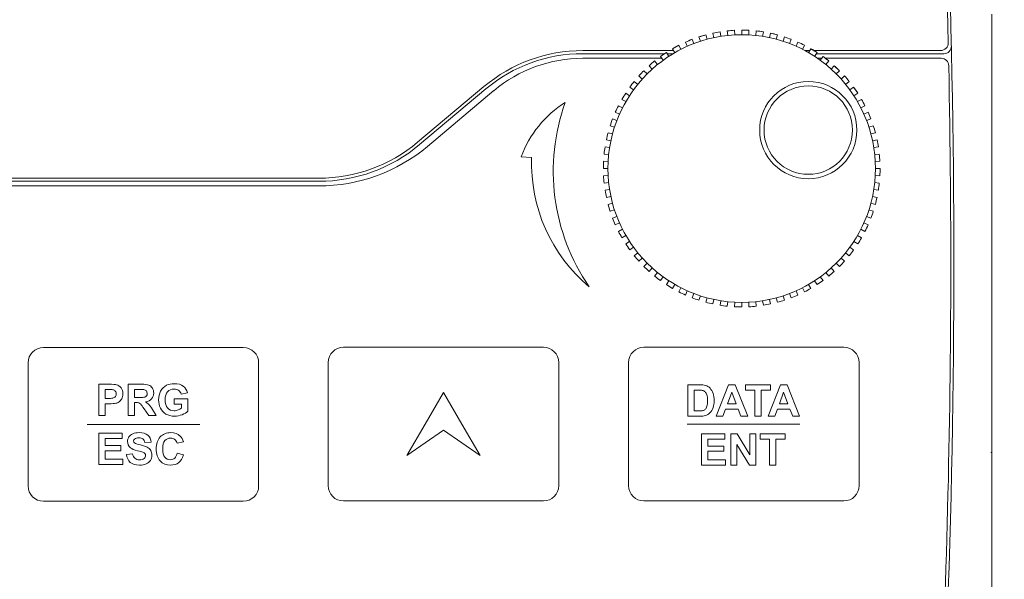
# Model space of a CAD drawing. Header units: millimetres. Extents: x -473 to 23648, y -382 to 1866.
# Tile 8 of 256: x 86 to 150, y 148 to 185. Entities that reach past the tile are written whole.
import ezdxf

# ---------------------------------------------------------------- set-up
doc = ezdxf.new("R2010")
doc.units = ezdxf.units.MM
doc.header["$LTSCALE"] = 80
doc.header["$PDMODE"] = 3
doc.header["$PDSIZE"] = 0.3
doc.layers.get('0').update_dxf_attribs({"linetype": 'CONTINUOUS'})
doc.styles.get("Standard").update_dxf_attribs({"font": 'technic_.ttf', "width": 0.7})
doc.dimstyles.get("Standard").update_dxf_attribs({"dimtxt": 3, "dimasz": 3, "dimexe": 0.18, "dimexo": 0.0625, "dimgap": 0.09, "dimtad": 1, "dimdsep": 46, "dimtxsty": 'Standard', "dimcen": 0.09, "dimadec": 0, "dimazin": 0, "dimtol": 1, "dimtp": 0.01, "dimtm": 0.01, "dimtfac": 1, "dimtofl": 0, "dimtmove": 0, "dimatfit": 3, "dimfxl": 1, "dimtolj": 1, "dimarcsym": 0})

# ---------------------------------------------------------------- blocks, each defined once
blk = doc.blocks.new('*D1')
at = {"color": 0, "lineweight": 0, "transparency": 16777216}
for p, q in [((114.086, 238.97), (209.04, 238.97)), ((207.24, 230.97), (207.24, 159.169)), ((207.24, 53.815), (207.24, 125.616)), ((172.385, 45.815), (209.04, 45.815))]:
    blk.add_line(p, q, dxfattribs=at)
for p in [(112.286, 238.97), (170.585, 45.815), (207.24, 45.815)]:
    blk.add_point(p, dxfattribs=at)
for points in [[(205.906, 230.97), (208.573, 230.97), (207.24, 238.97)], [(205.906, 53.815), (208.573, 53.815), (207.24, 45.815)]]:
    blk.add_solid(points, dxfattribs=at)
at = {"color": 0, "lineweight": 0, "transparency": 16777216, "insert": (207.24, 142.392), "char_height": 15, "attachment_point": 5, "rotation": 90}
blk.add_mtext('\\A1;193.2', dxfattribs=at)

msp = doc.modelspace()

# ---------------------------------------------------------------- linework, layer by layer
at = {"linetype": 'Continuous', "lineweight": 0}
for p, q in [((149.349, 116.473), (149.349, 185.173)), ((130.296, 183.699), (130.748, 183.833)), ((130.748, 183.833), (130.825, 183.543)), ((131.206, 183.943), (131.669, 184.029)), ((131.268, 183.65), (131.206, 183.943)), ((131.669, 184.029), (131.716, 183.733)), ((132.136, 184.091), (132.606, 184.128)), ((132.168, 183.792), (132.136, 184.091)), ((132.606, 184.128), (132.622, 183.828)), ((133.077, 183.84), (133.077, 184.14)), ((133.548, 184.128), (133.532, 183.828)), ((133.987, 183.792), (134.018, 184.091)), ((134.018, 184.091), (134.485, 184.029)), ((134.485, 184.029), (134.438, 183.733)), ((134.886, 183.65), (134.948, 183.943)), ((134.948, 183.943), (135.407, 183.833)), ((135.407, 183.833), (135.329, 183.543)), ((129.539, 183.088), (129.417, 183.362)), ((129.852, 183.542), (129.959, 183.262)), ((130.389, 183.414), (130.296, 183.699)), ((135.766, 183.414), (135.858, 183.699)), ((135.858, 183.699), (136.302, 183.542)), ((136.302, 183.542), (136.195, 183.262)), ((136.616, 183.088), (136.738, 183.362)), ((128.649, 182.81), (122.738, 182.81)), ((128.062, 182.61), (122.738, 182.61)), ((128.175, 182.688), (128.339, 182.436)), ((128.618, 182.61), (128.226, 182.61)), ((128.577, 182.934), (128.991, 183.159)), ((128.727, 182.674), (128.577, 182.934)), ((128.991, 183.159), (129.127, 182.892)), ((137.163, 183.159), (137.027, 182.892)), ((137.506, 182.81), (137.182, 182.81)), ((137.427, 182.674), (137.577, 182.934)), ((137.577, 182.934), (137.979, 182.688)), ((146.012, 182.81), (137.779, 182.81)), ((137.979, 182.688), (137.816, 182.436)), ((146.217, 182.61), (137.928, 182.61)), ((127.868, 182.31), (122.738, 182.31)), ((127.413, 182.134), (127.602, 181.901)), ((127.963, 182.178), (127.787, 182.421)), ((138.287, 182.31), (138.004, 182.31)), ((138.191, 182.178), (138.367, 182.421)), ((138.367, 182.421), (138.741, 182.134)), ((146.045, 182.31), (138.512, 182.31)), ((138.741, 182.134), (138.552, 181.901)), ((126.713, 181.504), (126.925, 181.292)), ((127.256, 181.605), (127.055, 181.828)), ((138.899, 181.605), (139.099, 181.828)), ((139.099, 181.828), (139.441, 181.504)), ((139.441, 181.504), (139.229, 181.292)), ((126.083, 180.804), (126.316, 180.615)), ((126.612, 180.961), (126.389, 181.162)), ((139.543, 180.961), (139.765, 181.162)), ((140.071, 180.804), (139.838, 180.615)), ((116.31, 180.471), (111.995, 176.85)), ((116.438, 180.318), (112.123, 176.697)), ((116.953, 180.205), (112.637, 176.584)), ((125.529, 180.042), (125.781, 179.878)), ((126.039, 180.254), (125.796, 180.43)), ((140.116, 180.254), (140.358, 180.43)), ((140.358, 180.43), (140.625, 180.042)), ((140.625, 180.042), (140.374, 179.878)), ((125.543, 179.49), (125.283, 179.64)), ((140.612, 179.49), (140.871, 179.64)), ((125.129, 178.678), (124.855, 178.801)), ((125.058, 179.226), (125.325, 179.09)), ((141.096, 179.226), (140.829, 179.09)), ((141.025, 178.678), (141.299, 178.801)), ((124.675, 178.365), (124.955, 178.258)), ((141.479, 178.365), (141.199, 178.258)), ((124.384, 177.469), (124.674, 177.392)), ((124.803, 177.828), (124.518, 177.921)), ((141.351, 177.828), (141.637, 177.921)), ((141.77, 177.469), (141.481, 177.392)), ((124.567, 176.949), (124.274, 177.011)), ((141.587, 176.949), (141.88, 177.011)), ((124.188, 176.548), (124.484, 176.501)), ((141.966, 176.548), (141.67, 176.501)), ((124.089, 175.611), (124.389, 175.595)), ((124.425, 176.049), (124.126, 176.081)), ((141.729, 176.049), (142.028, 176.081)), ((142.065, 175.611), (141.765, 175.595)), ((124.377, 175.14), (124.077, 175.14)), ((141.777, 175.14), (142.077, 175.14)), ((105.567, 174.31), (81.005, 174.31)), ((105.567, 174.51), (81.206, 174.51)), ((124.089, 174.669), (124.389, 174.685)), ((124.425, 174.23), (124.126, 174.199)), ((141.729, 174.23), (142.028, 174.199)), ((142.065, 174.669), (141.765, 174.685)), ((105.567, 174.01), (81.194, 174.01)), ((124.188, 173.732), (124.484, 173.779)), ((141.966, 173.732), (141.67, 173.779)), ((124.567, 173.331), (124.274, 173.269)), ((141.587, 173.331), (141.88, 173.269)), ((124.384, 172.811), (124.674, 172.888)), ((124.803, 172.451), (124.518, 172.359)), ((141.351, 172.451), (141.637, 172.359)), ((141.77, 172.811), (141.481, 172.888)), ((124.675, 171.915), (124.955, 172.022)), ((124.855, 171.479), (124.675, 171.915)), ((141.479, 171.915), (141.199, 172.022)), ((125.129, 171.601), (124.855, 171.479)), ((125.058, 171.054), (125.325, 171.19)), ((141.096, 171.054), (140.829, 171.19)), ((141.025, 171.601), (141.299, 171.479)), ((125.543, 170.79), (125.283, 170.64)), ((125.529, 170.238), (125.781, 170.402)), ((140.625, 170.238), (140.374, 170.402)), ((140.612, 170.79), (140.871, 170.64)), ((126.039, 170.026), (125.796, 169.85)), ((140.116, 170.026), (140.358, 169.85)), ((126.083, 169.476), (126.316, 169.665)), ((126.612, 169.318), (126.389, 169.118)), ((139.543, 169.318), (139.765, 169.118)), ((140.071, 169.476), (139.838, 169.665)), ((126.713, 168.776), (126.925, 168.988)), ((127.256, 168.675), (127.055, 168.452)), ((138.899, 168.675), (139.099, 168.452)), ((139.441, 168.776), (139.229, 168.988)), ((127.413, 168.146), (127.602, 168.379)), ((127.963, 168.101), (127.787, 167.859)), ((128.175, 167.592), (128.339, 167.843)), ((137.979, 167.592), (137.816, 167.843)), ((138.191, 168.101), (138.367, 167.859)), ((138.741, 168.146), (138.552, 168.379)), ((128.727, 167.605), (128.577, 167.346)), ((128.991, 167.121), (129.127, 167.388)), ((129.539, 167.192), (129.417, 166.918)), ((136.616, 167.192), (136.738, 166.918)), ((137.163, 167.121), (137.027, 167.388)), ((137.427, 167.605), (137.577, 167.346)), ((129.852, 166.738), (129.959, 167.018)), ((130.389, 166.866), (130.296, 166.58)), ((130.748, 166.447), (130.825, 166.736)), ((131.268, 166.63), (131.206, 166.337)), ((131.669, 166.251), (131.716, 166.547)), ((134.485, 166.251), (134.438, 166.547)), ((134.886, 166.63), (134.948, 166.337)), ((135.407, 166.447), (135.329, 166.736)), ((135.766, 166.866), (135.858, 166.58)), ((136.302, 166.738), (136.195, 167.018)), ((132.168, 166.488), (132.136, 166.189)), ((132.606, 166.152), (132.622, 166.452)), ((133.077, 166.44), (133.077, 166.14)), ((133.548, 166.152), (133.532, 166.452)), ((133.987, 166.488), (134.018, 166.189)), ((149.328, 156.673), (149.293, 156.673))]:
    msp.add_line(p, q, dxfattribs=at)
for centre, radius in [((133.077, 175.14), 8.7), ((137.407, 177.64), 3.162), ((137.407, 177.64), 2.875)]:
    msp.add_circle(centre, radius, dxfattribs=at)
for centre, radius, start, end in [((-475.923, 168.975), 622.6, 1.320421, 4.472176), ((-475.923, 168.975), 622.8, 355.525768, 4.48928), ((133.077, 175.14), 9, 105, 108), ((133.077, 175.14), 9, 99, 102), ((133.077, 175.14), 9, 93, 96), ((133.077, 175.14), 9, 87, 90), ((133.077, 175.14), 9, 87, 90), ((133.077, 175.14), 9, 81, 84), ((133.077, 175.14), 9, 75, 78), ((133.077, 175.14), 9, 111, 114), ((133.077, 175.14), 9, 111, 112.41178), ((133.077, 175.14), 9, 69, 72), ((133.077, 175.14), 9, 63, 66), ((133.077, 175.14), 9, 63, 66), ((146.012, 183.31), 0.5, 270, 1.32042), ((122.738, 172.81), 10, 90, 130), ((122.738, 172.81), 9.8, 90, 130), ((133.077, 175.14), 9, 123, 126), ((133.077, 175.14), 9, 117, 120), ((133.077, 175.14), 9, 57, 60), ((146.217, 183.11), 0.5, 270, 1.30158), ((122.738, 173.31), 9, 90, 130), ((133.077, 175.14), 9, 129, 132), ((133.077, 175.14), 9, 51, 54), ((146.045, 181.81), 0.5, 1.18224, 90), ((133.077, 175.14), 9, 135, 138), ((133.077, 175.14), 9, 45, 48), ((-475.923, 168.975), 622.6, 355.525768, 1.182237), ((133.077, 175.14), 9, 141, 144), ((133.077, 175.14), 9, 39, 42), ((133.077, 175.14), 9, 39, 42), ((133.077, 175.14), 9, 147, 150), ((133.077, 175.14), 9, 33, 36), ((133.077, 175.14), 9, 27, 30), ((133.077, 175.14), 9, 27, 30), ((133.077, 175.14), 9, 153, 156), ((133.077, 175.14), 9, 21, 24), ((133.077, 175.14), 9, 21, 24), ((133.077, 175.14), 9, 159, 162), ((133.077, 175.14), 9, 165, 168), ((133.077, 175.14), 9, 15, 18), ((133.077, 175.14), 9, 15, 18), ((105.567, 184.51), 10, 270, 310), ((133.077, 175.14), 9, 9, 12), ((133.077, 175.14), 9, 9, 12), ((105.567, 184.51), 10.2, 270, 310), ((105.567, 185.01), 11, 270, 310), ((133.077, 175.14), 9, 171, 174), ((133.077, 175.14), 9, 177, 180), ((133.077, 175.14), 9, 3, 6), ((133.077, 175.14), 9, 3, 6), ((133.077, 175.14), 9, 357, 0), ((133.077, 175.14), 9, 357, 0), ((133.077, 175.14), 9, 183, 186), ((133.077, 175.14), 9, 189, 192), ((133.077, 175.14), 9, 351, 354), ((133.077, 175.14), 9, 351, 354), ((133.077, 175.14), 9, 345, 348), ((133.077, 175.14), 9, 345, 348), ((133.077, 175.14), 9, 195, 198), ((133.077, 175.14), 9, 339, 342), ((133.077, 175.14), 9, 339, 342), ((133.077, 175.14), 9, 201, 204), ((133.077, 175.14), 9, 207, 210), ((133.077, 175.14), 9, 333, 336), ((133.077, 175.14), 9, 333, 336), ((133.077, 175.14), 9, 327, 330), ((133.077, 175.14), 9, 328.49999, 330), ((133.077, 175.14), 9, 213, 216), ((133.077, 175.14), 9, 214.5, 216), ((133.077, 175.14), 9, 321, 324), ((133.077, 175.14), 9, 321, 324), ((133.077, 175.14), 9, 219, 222), ((133.077, 175.14), 9, 219, 222), ((133.077, 175.14), 9, 315, 318), ((133.077, 175.14), 9, 315, 318), ((133.077, 175.14), 9, 225, 228), ((133.077, 175.14), 9, 225, 228), ((133.077, 175.14), 9, 231, 234), ((133.077, 175.14), 9, 231, 234), ((133.077, 175.14), 9, 303, 306), ((133.077, 175.14), 9, 303, 306), ((133.077, 175.14), 9, 309, 312), ((133.077, 175.14), 9, 309, 312), ((133.077, 175.14), 9, 237, 240), ((133.077, 175.14), 9, 237, 240), ((133.077, 175.14), 9, 297, 300), ((133.077, 175.14), 9, 297, 300), ((133.077, 175.14), 9, 243, 246), ((133.077, 175.14), 9, 243, 246), ((133.077, 175.14), 9, 249, 252), ((133.077, 175.14), 9, 249, 252), ((133.077, 175.14), 9, 285, 288), ((133.077, 175.14), 9, 285, 288), ((133.077, 175.14), 9, 291, 294), ((133.077, 175.14), 9, 291, 294), ((133.077, 175.14), 9, 255, 258), ((133.077, 175.14), 9, 255, 258), ((133.077, 175.14), 9, 261, 264), ((133.077, 175.14), 9, 261, 264), ((133.077, 175.14), 9, 267, 270), ((133.077, 175.14), 9, 267, 270), ((133.077, 175.14), 9, 273, 276), ((133.077, 175.14), 9, 273, 276), ((133.077, 175.14), 9, 279, 282), ((133.077, 175.14), 9, 279, 282)]:
    msp.add_arc(centre, radius, start, end, dxfattribs=at)
at = {"lineweight": 0}
for points, knots in [([(123.156, 167.458), (120.733, 170.967), (120.154, 175.43), (121.601, 179.44), (121.601, 179.44), (120.278, 178.607), (119.266, 177.36), (118.722, 175.894), (118.722, 175.894), (118.722, 175.894), (119.409, 175.852), (119.409, 175.852), (119.409, 175.852), (119.294, 172.626), (120.677, 169.527), (123.156, 167.458)], [0, 0, 0, 0, 0.25, 0.25, 0.25, 0.25, 0.5, 0.5, 0.5, 0.5, 0.75, 0.75, 0.75, 0.75, 1, 1, 1, 1]), ([(87.653, 163.506), (87.653, 163.506), (100.653, 163.506), (100.653, 163.506), (100.653, 163.506), (101.203, 163.506), (101.653, 163.056), (101.653, 162.506), (101.653, 162.506), (101.653, 162.506), (101.653, 154.506), (101.653, 154.506), (101.653, 154.506), (101.653, 153.956), (101.203, 153.506), (100.653, 153.506), (100.653, 153.506), (100.653, 153.506), (87.653, 153.506), (87.653, 153.506), (87.653, 153.506), (87.103, 153.506), (86.653, 153.956), (86.653, 154.506), (86.653, 154.506), (86.653, 154.506), (86.653, 162.506), (86.653, 162.506), (86.653, 162.506), (86.653, 163.056), (87.103, 163.506), (87.653, 163.506)], [0, 0, 0, 0, 0.125, 0.125, 0.125, 0.125, 0.25, 0.25, 0.25, 0.25, 0.375, 0.375, 0.375, 0.375, 0.5, 0.5, 0.5, 0.5, 0.625, 0.625, 0.625, 0.625, 0.75, 0.75, 0.75, 0.75, 0.875, 0.875, 0.875, 0.875, 1, 1, 1, 1]), ([(107.177, 163.527), (107.177, 163.527), (120.177, 163.527), (120.177, 163.527), (120.177, 163.527), (120.727, 163.527), (121.177, 163.077), (121.177, 162.527), (121.177, 162.527), (121.177, 162.527), (121.177, 154.527), (121.177, 154.527), (121.177, 154.527), (121.177, 153.977), (120.727, 153.527), (120.177, 153.527), (120.177, 153.527), (120.177, 153.527), (107.177, 153.527), (107.177, 153.527), (107.177, 153.527), (106.627, 153.527), (106.177, 153.977), (106.177, 154.527), (106.177, 154.527), (106.177, 154.527), (106.177, 162.527), (106.177, 162.527), (106.177, 162.527), (106.177, 163.077), (106.627, 163.527), (107.177, 163.527)], [0, 0, 0, 0, 0.125, 0.125, 0.125, 0.125, 0.25, 0.25, 0.25, 0.25, 0.375, 0.375, 0.375, 0.375, 0.5, 0.5, 0.5, 0.5, 0.625, 0.625, 0.625, 0.625, 0.75, 0.75, 0.75, 0.75, 0.875, 0.875, 0.875, 0.875, 1, 1, 1, 1]), ([(126.718, 163.527), (126.718, 163.527), (139.718, 163.527), (139.718, 163.527), (139.718, 163.527), (140.268, 163.527), (140.718, 163.077), (140.718, 162.527), (140.718, 162.527), (140.718, 162.527), (140.718, 154.527), (140.718, 154.527), (140.718, 154.527), (140.718, 153.977), (140.268, 153.527), (139.718, 153.527), (139.718, 153.527), (139.718, 153.527), (126.718, 153.527), (126.718, 153.527), (126.718, 153.527), (126.168, 153.527), (125.718, 153.977), (125.718, 154.527), (125.718, 154.527), (125.718, 154.527), (125.718, 162.527), (125.718, 162.527), (125.718, 162.527), (125.718, 163.077), (126.168, 163.527), (126.718, 163.527)], [0, 0, 0, 0, 0.125, 0.125, 0.125, 0.125, 0.25, 0.25, 0.25, 0.25, 0.375, 0.375, 0.375, 0.375, 0.5, 0.5, 0.5, 0.5, 0.625, 0.625, 0.625, 0.625, 0.75, 0.75, 0.75, 0.75, 0.875, 0.875, 0.875, 0.875, 1, 1, 1, 1]), ([(91.256, 159.078), (91.256, 159.078), (91.256, 161.118), (91.256, 161.118), (91.256, 161.118), (91.256, 161.118), (91.917, 161.118), (91.917, 161.118), (91.917, 161.118), (92.167, 161.118), (92.33, 161.107), (92.406, 161.087), (92.406, 161.087), (92.523, 161.057), (92.622, 160.99), (92.7, 160.887), (92.7, 160.887), (92.779, 160.785), (92.819, 160.652), (92.819, 160.49), (92.819, 160.49), (92.819, 160.365), (92.796, 160.26), (92.75, 160.175), (92.75, 160.175), (92.705, 160.089), (92.647, 160.022), (92.577, 159.973), (92.577, 159.973), (92.507, 159.925), (92.436, 159.893), (92.364, 159.877), (92.364, 159.877), (92.265, 159.857), (92.123, 159.847), (91.936, 159.847), (91.936, 159.847), (91.936, 159.847), (91.668, 159.847), (91.668, 159.847), (91.668, 159.847), (91.668, 159.847), (91.668, 159.078), (91.668, 159.078), (91.668, 159.078), (91.668, 159.078), (91.256, 159.078), (91.256, 159.078)], [0, 0, 0, 0, 0.083333, 0.083333, 0.083333, 0.083333, 0.166667, 0.166667, 0.166667, 0.166667, 0.25, 0.25, 0.25, 0.25, 0.333333, 0.333333, 0.333333, 0.333333, 0.416667, 0.416667, 0.416667, 0.416667, 0.5, 0.5, 0.5, 0.5, 0.583333, 0.583333, 0.583333, 0.583333, 0.666667, 0.666667, 0.666667, 0.666667, 0.75, 0.75, 0.75, 0.75, 0.833333, 0.833333, 0.833333, 0.833333, 0.916667, 0.916667, 0.916667, 0.916667, 1, 1, 1, 1]), ([(91.668, 160.773), (91.668, 160.773), (91.668, 160.194), (91.668, 160.194), (91.668, 160.194), (91.668, 160.194), (91.893, 160.194), (91.893, 160.194), (91.893, 160.194), (92.056, 160.194), (92.164, 160.205), (92.219, 160.226), (92.219, 160.226), (92.273, 160.247), (92.316, 160.281), (92.348, 160.326), (92.348, 160.326), (92.378, 160.372), (92.394, 160.424), (92.394, 160.485), (92.394, 160.485), (92.394, 160.559), (92.372, 160.62), (92.329, 160.669), (92.329, 160.669), (92.285, 160.716), (92.23, 160.747), (92.163, 160.759), (92.163, 160.759), (92.114, 160.768), (92.015, 160.773), (91.867, 160.773), (91.867, 160.773), (91.867, 160.773), (91.668, 160.773), (91.668, 160.773)], [0, 0, 0, 0, 0.111111, 0.111111, 0.111111, 0.111111, 0.222222, 0.222222, 0.222222, 0.222222, 0.333333, 0.333333, 0.333333, 0.333333, 0.444444, 0.444444, 0.444444, 0.444444, 0.555556, 0.555556, 0.555556, 0.555556, 0.666667, 0.666667, 0.666667, 0.666667, 0.777778, 0.777778, 0.777778, 0.777778, 0.888889, 0.888889, 0.888889, 0.888889, 1, 1, 1, 1]), ([(93.158, 159.078), (93.158, 159.078), (93.158, 161.118), (93.158, 161.118), (93.158, 161.118), (93.158, 161.118), (94.025, 161.118), (94.025, 161.118), (94.025, 161.118), (94.243, 161.118), (94.401, 161.099), (94.5, 161.063), (94.5, 161.063), (94.599, 161.026), (94.678, 160.961), (94.737, 160.868), (94.737, 160.868), (94.797, 160.773), (94.826, 160.667), (94.826, 160.546), (94.826, 160.546), (94.826, 160.393), (94.781, 160.266), (94.691, 160.167), (94.691, 160.167), (94.601, 160.067), (94.467, 160.004), (94.287, 159.979), (94.287, 159.979), (94.377, 159.926), (94.45, 159.869), (94.508, 159.807), (94.508, 159.807), (94.566, 159.745), (94.644, 159.635), (94.742, 159.476), (94.742, 159.476), (94.742, 159.476), (94.992, 159.078), (94.992, 159.078), (94.992, 159.078), (94.992, 159.078), (94.499, 159.078), (94.499, 159.078), (94.499, 159.078), (94.499, 159.078), (94.202, 159.522), (94.202, 159.522), (94.202, 159.522), (94.096, 159.681), (94.023, 159.781), (93.984, 159.822), (93.984, 159.822), (93.946, 159.863), (93.904, 159.891), (93.861, 159.907), (93.861, 159.907), (93.817, 159.922), (93.748, 159.93), (93.653, 159.93), (93.653, 159.93), (93.653, 159.93), (93.57, 159.93), (93.57, 159.93), (93.57, 159.93), (93.57, 159.93), (93.57, 159.078), (93.57, 159.078), (93.57, 159.078), (93.57, 159.078), (93.158, 159.078), (93.158, 159.078)], [0, 0, 0, 0, 0.055556, 0.055556, 0.055556, 0.055556, 0.111111, 0.111111, 0.111111, 0.111111, 0.166667, 0.166667, 0.166667, 0.166667, 0.222222, 0.222222, 0.222222, 0.222222, 0.277778, 0.277778, 0.277778, 0.277778, 0.333333, 0.333333, 0.333333, 0.333333, 0.388889, 0.388889, 0.388889, 0.388889, 0.444444, 0.444444, 0.444444, 0.444444, 0.5, 0.5, 0.5, 0.5, 0.555556, 0.555556, 0.555556, 0.555556, 0.611111, 0.611111, 0.611111, 0.611111, 0.666667, 0.666667, 0.666667, 0.666667, 0.722222, 0.722222, 0.722222, 0.722222, 0.777778, 0.777778, 0.777778, 0.777778, 0.833333, 0.833333, 0.833333, 0.833333, 0.888889, 0.888889, 0.888889, 0.888889, 0.944444, 0.944444, 0.944444, 0.944444, 1, 1, 1, 1]), ([(93.57, 160.255), (93.57, 160.255), (93.874, 160.255), (93.874, 160.255), (93.874, 160.255), (94.072, 160.255), (94.195, 160.263), (94.245, 160.28), (94.245, 160.28), (94.294, 160.297), (94.332, 160.326), (94.36, 160.367), (94.36, 160.367), (94.388, 160.407), (94.402, 160.458), (94.402, 160.519), (94.402, 160.519), (94.402, 160.588), (94.383, 160.643), (94.347, 160.686), (94.347, 160.686), (94.31, 160.728), (94.259, 160.754), (94.192, 160.766), (94.192, 160.766), (94.158, 160.77), (94.058, 160.773), (93.891, 160.773), (93.891, 160.773), (93.891, 160.773), (93.57, 160.773), (93.57, 160.773), (93.57, 160.773), (93.57, 160.773), (93.57, 160.255), (93.57, 160.255)], [0, 0, 0, 0, 0.111111, 0.111111, 0.111111, 0.111111, 0.222222, 0.222222, 0.222222, 0.222222, 0.333333, 0.333333, 0.333333, 0.333333, 0.444444, 0.444444, 0.444444, 0.444444, 0.555556, 0.555556, 0.555556, 0.555556, 0.666667, 0.666667, 0.666667, 0.666667, 0.777778, 0.777778, 0.777778, 0.777778, 0.888889, 0.888889, 0.888889, 0.888889, 1, 1, 1, 1]), ([(96.163, 159.828), (96.163, 159.828), (96.163, 160.172), (96.163, 160.172), (96.163, 160.172), (96.163, 160.172), (97.051, 160.172), (97.051, 160.172), (97.051, 160.172), (97.051, 160.172), (97.051, 159.359), (97.051, 159.359), (97.051, 159.359), (96.964, 159.276), (96.84, 159.202), (96.676, 159.138), (96.676, 159.138), (96.512, 159.075), (96.346, 159.043), (96.178, 159.043), (96.178, 159.043), (95.965, 159.043), (95.779, 159.088), (95.62, 159.177), (95.62, 159.177), (95.462, 159.267), (95.343, 159.395), (95.263, 159.562), (95.263, 159.562), (95.183, 159.728), (95.143, 159.909), (95.143, 160.105), (95.143, 160.105), (95.143, 160.317), (95.188, 160.506), (95.277, 160.671), (95.277, 160.671), (95.366, 160.836), (95.496, 160.963), (95.668, 161.051), (95.668, 161.051), (95.799, 161.119), (95.961, 161.152), (96.156, 161.152), (96.156, 161.152), (96.409, 161.152), (96.607, 161.099), (96.749, 160.993), (96.749, 160.993), (96.892, 160.887), (96.983, 160.74), (97.024, 160.553), (97.024, 160.553), (97.024, 160.553), (96.615, 160.476), (96.615, 160.476), (96.615, 160.476), (96.586, 160.576), (96.532, 160.656), (96.453, 160.714), (96.453, 160.714), (96.374, 160.772), (96.275, 160.801), (96.156, 160.801), (96.156, 160.801), (95.976, 160.801), (95.833, 160.744), (95.727, 160.63), (95.727, 160.63), (95.62, 160.515), (95.568, 160.346), (95.568, 160.121), (95.568, 160.121), (95.568, 159.88), (95.621, 159.698), (95.729, 159.577), (95.729, 159.577), (95.837, 159.456), (95.978, 159.395), (96.152, 159.395), (96.152, 159.395), (96.238, 159.395), (96.325, 159.412), (96.412, 159.446), (96.412, 159.446), (96.498, 159.48), (96.573, 159.521), (96.635, 159.569), (96.635, 159.569), (96.635, 159.569), (96.635, 159.828), (96.635, 159.828), (96.635, 159.828), (96.635, 159.828), (96.163, 159.828), (96.163, 159.828)], [0, 0, 0, 0, 0.041667, 0.041667, 0.041667, 0.041667, 0.083333, 0.083333, 0.083333, 0.083333, 0.125, 0.125, 0.125, 0.125, 0.166667, 0.166667, 0.166667, 0.166667, 0.208333, 0.208333, 0.208333, 0.208333, 0.25, 0.25, 0.25, 0.25, 0.291667, 0.291667, 0.291667, 0.291667, 0.333333, 0.333333, 0.333333, 0.333333, 0.375, 0.375, 0.375, 0.375, 0.416667, 0.416667, 0.416667, 0.416667, 0.458333, 0.458333, 0.458333, 0.458333, 0.5, 0.5, 0.5, 0.5, 0.541667, 0.541667, 0.541667, 0.541667, 0.583333, 0.583333, 0.583333, 0.583333, 0.625, 0.625, 0.625, 0.625, 0.666667, 0.666667, 0.666667, 0.666667, 0.708333, 0.708333, 0.708333, 0.708333, 0.75, 0.75, 0.75, 0.75, 0.791667, 0.791667, 0.791667, 0.791667, 0.833333, 0.833333, 0.833333, 0.833333, 0.875, 0.875, 0.875, 0.875, 0.916667, 0.916667, 0.916667, 0.916667, 0.958333, 0.958333, 0.958333, 0.958333, 1, 1, 1, 1]), ([(129.57, 161.081), (129.57, 161.081), (130.323, 161.081), (130.323, 161.081), (130.323, 161.081), (130.492, 161.081), (130.621, 161.068), (130.711, 161.042), (130.711, 161.042), (130.83, 161.007), (130.933, 160.944), (131.018, 160.854), (131.018, 160.854), (131.103, 160.764), (131.168, 160.654), (131.213, 160.524), (131.213, 160.524), (131.257, 160.393), (131.28, 160.233), (131.28, 160.041), (131.28, 160.041), (131.28, 159.874), (131.259, 159.729), (131.217, 159.607), (131.217, 159.607), (131.166, 159.459), (131.093, 159.339), (130.998, 159.247), (130.998, 159.247), (130.927, 159.178), (130.831, 159.123), (130.709, 159.084), (130.709, 159.084), (130.618, 159.055), (130.497, 159.041), (130.344, 159.041), (130.344, 159.041), (130.344, 159.041), (129.57, 159.041), (129.57, 159.041), (129.57, 159.041), (129.57, 159.041), (129.57, 161.081), (129.57, 161.081)], [0, 0, 0, 0, 0.090909, 0.090909, 0.090909, 0.090909, 0.181818, 0.181818, 0.181818, 0.181818, 0.272727, 0.272727, 0.272727, 0.272727, 0.363636, 0.363636, 0.363636, 0.363636, 0.454545, 0.454545, 0.454545, 0.454545, 0.545455, 0.545455, 0.545455, 0.545455, 0.636364, 0.636364, 0.636364, 0.636364, 0.727273, 0.727273, 0.727273, 0.727273, 0.818182, 0.818182, 0.818182, 0.818182, 0.909091, 0.909091, 0.909091, 0.909091, 1, 1, 1, 1]), ([(129.982, 160.736), (129.982, 160.736), (129.982, 159.385), (129.982, 159.385), (129.982, 159.385), (129.982, 159.385), (130.289, 159.385), (130.289, 159.385), (130.289, 159.385), (130.404, 159.385), (130.487, 159.391), (130.538, 159.405), (130.538, 159.405), (130.605, 159.421), (130.66, 159.449), (130.704, 159.489), (130.704, 159.489), (130.749, 159.529), (130.784, 159.595), (130.812, 159.686), (130.812, 159.686), (130.84, 159.777), (130.854, 159.902), (130.854, 160.06), (130.854, 160.06), (130.854, 160.218), (130.84, 160.338), (130.812, 160.423), (130.812, 160.423), (130.784, 160.507), (130.745, 160.573), (130.695, 160.62), (130.695, 160.62), (130.645, 160.668), (130.581, 160.7), (130.505, 160.716), (130.505, 160.716), (130.447, 160.729), (130.335, 160.736), (130.166, 160.736), (130.166, 160.736), (130.166, 160.736), (129.982, 160.736), (129.982, 160.736)], [0, 0, 0, 0, 0.090909, 0.090909, 0.090909, 0.090909, 0.181818, 0.181818, 0.181818, 0.181818, 0.272727, 0.272727, 0.272727, 0.272727, 0.363636, 0.363636, 0.363636, 0.363636, 0.454545, 0.454545, 0.454545, 0.454545, 0.545455, 0.545455, 0.545455, 0.545455, 0.636364, 0.636364, 0.636364, 0.636364, 0.727273, 0.727273, 0.727273, 0.727273, 0.818182, 0.818182, 0.818182, 0.818182, 0.909091, 0.909091, 0.909091, 0.909091, 1, 1, 1, 1]), ([(133.468, 159.041), (133.468, 159.041), (133.02, 159.041), (133.02, 159.041), (133.02, 159.041), (133.02, 159.041), (132.842, 159.505), (132.842, 159.505), (132.842, 159.505), (132.842, 159.505), (132.027, 159.505), (132.027, 159.505), (132.027, 159.505), (132.027, 159.505), (131.858, 159.041), (131.858, 159.041), (131.858, 159.041), (131.858, 159.041), (131.422, 159.041), (131.422, 159.041), (131.422, 159.041), (131.422, 159.041), (132.216, 161.081), (132.216, 161.081), (132.216, 161.081), (132.216, 161.081), (132.651, 161.081), (132.651, 161.081), (132.651, 161.081), (132.651, 161.081), (133.468, 159.041), (133.468, 159.041)], [0, 0, 0, 0, 0.125, 0.125, 0.125, 0.125, 0.25, 0.25, 0.25, 0.25, 0.375, 0.375, 0.375, 0.375, 0.5, 0.5, 0.5, 0.5, 0.625, 0.625, 0.625, 0.625, 0.75, 0.75, 0.75, 0.75, 0.875, 0.875, 0.875, 0.875, 1, 1, 1, 1]), ([(133.934, 159.041), (133.934, 159.041), (133.934, 160.736), (133.934, 160.736), (133.934, 160.736), (133.934, 160.736), (133.329, 160.736), (133.329, 160.736), (133.329, 160.736), (133.329, 160.736), (133.329, 161.081), (133.329, 161.081), (133.329, 161.081), (133.329, 161.081), (134.95, 161.081), (134.95, 161.081), (134.95, 161.081), (134.95, 161.081), (134.95, 160.736), (134.95, 160.736), (134.95, 160.736), (134.95, 160.736), (134.346, 160.736), (134.346, 160.736), (134.346, 160.736), (134.346, 160.736), (134.346, 159.041), (134.346, 159.041), (134.346, 159.041), (134.346, 159.041), (133.934, 159.041), (133.934, 159.041)], [0, 0, 0, 0, 0.125, 0.125, 0.125, 0.125, 0.25, 0.25, 0.25, 0.25, 0.375, 0.375, 0.375, 0.375, 0.5, 0.5, 0.5, 0.5, 0.625, 0.625, 0.625, 0.625, 0.75, 0.75, 0.75, 0.75, 0.875, 0.875, 0.875, 0.875, 1, 1, 1, 1]), ([(136.844, 159.041), (136.844, 159.041), (136.396, 159.041), (136.396, 159.041), (136.396, 159.041), (136.396, 159.041), (136.217, 159.505), (136.217, 159.505), (136.217, 159.505), (136.217, 159.505), (135.402, 159.505), (135.402, 159.505), (135.402, 159.505), (135.402, 159.505), (135.234, 159.041), (135.234, 159.041), (135.234, 159.041), (135.234, 159.041), (134.797, 159.041), (134.797, 159.041), (134.797, 159.041), (134.797, 159.041), (135.592, 161.081), (135.592, 161.081), (135.592, 161.081), (135.592, 161.081), (136.027, 161.081), (136.027, 161.081), (136.027, 161.081), (136.027, 161.081), (136.844, 159.041), (136.844, 159.041)], [0, 0, 0, 0, 0.125, 0.125, 0.125, 0.125, 0.25, 0.25, 0.25, 0.25, 0.375, 0.375, 0.375, 0.375, 0.5, 0.5, 0.5, 0.5, 0.625, 0.625, 0.625, 0.625, 0.75, 0.75, 0.75, 0.75, 0.875, 0.875, 0.875, 0.875, 1, 1, 1, 1]), ([(113.677, 160.569), (113.677, 160.569), (114.873, 158.527), (114.873, 158.527), (114.873, 158.527), (114.873, 158.527), (116.07, 156.485), (116.07, 156.485), (116.07, 156.485), (116.07, 156.485), (113.677, 158.127), (113.677, 158.127), (113.677, 158.127), (113.677, 158.127), (111.284, 156.485), (111.284, 156.485), (111.284, 156.485), (111.284, 156.485), (112.481, 158.527), (112.481, 158.527), (112.481, 158.527), (112.481, 158.527), (113.677, 160.569), (113.677, 160.569)], [0, 0, 0, 0, 0.166667, 0.166667, 0.166667, 0.166667, 0.333333, 0.333333, 0.333333, 0.333333, 0.5, 0.5, 0.5, 0.5, 0.666667, 0.666667, 0.666667, 0.666667, 0.833333, 0.833333, 0.833333, 0.833333, 1, 1, 1, 1]), ([(132.71, 159.848), (132.71, 159.848), (132.429, 160.605), (132.429, 160.605), (132.429, 160.605), (132.429, 160.605), (132.153, 159.848), (132.153, 159.848), (132.153, 159.848), (132.153, 159.848), (132.71, 159.848), (132.71, 159.848)], [0, 0, 0, 0, 0.333333, 0.333333, 0.333333, 0.333333, 0.666667, 0.666667, 0.666667, 0.666667, 1, 1, 1, 1]), ([(136.085, 159.848), (136.085, 159.848), (135.804, 160.605), (135.804, 160.605), (135.804, 160.605), (135.804, 160.605), (135.529, 159.848), (135.529, 159.848), (135.529, 159.848), (135.529, 159.848), (136.085, 159.848), (136.085, 159.848)], [0, 0, 0, 0, 0.333333, 0.333333, 0.333333, 0.333333, 0.666667, 0.666667, 0.666667, 0.666667, 1, 1, 1, 1]), ([(91.256, 155.895), (91.256, 155.895), (91.256, 157.935), (91.256, 157.935), (91.256, 157.935), (91.256, 157.935), (92.768, 157.935), (92.768, 157.935), (92.768, 157.935), (92.768, 157.935), (92.768, 157.589), (92.768, 157.589), (92.768, 157.589), (92.768, 157.589), (91.668, 157.589), (91.668, 157.589), (91.668, 157.589), (91.668, 157.589), (91.668, 157.137), (91.668, 157.137), (91.668, 157.137), (91.668, 157.137), (92.692, 157.137), (92.692, 157.137), (92.692, 157.137), (92.692, 157.137), (92.692, 156.794), (92.692, 156.794), (92.692, 156.794), (92.692, 156.794), (91.668, 156.794), (91.668, 156.794), (91.668, 156.794), (91.668, 156.794), (91.668, 156.239), (91.668, 156.239), (91.668, 156.239), (91.668, 156.239), (92.807, 156.239), (92.807, 156.239), (92.807, 156.239), (92.807, 156.239), (92.807, 155.895), (92.807, 155.895), (92.807, 155.895), (92.807, 155.895), (91.256, 155.895), (91.256, 155.895)], [0, 0, 0, 0, 0.083333, 0.083333, 0.083333, 0.083333, 0.166667, 0.166667, 0.166667, 0.166667, 0.25, 0.25, 0.25, 0.25, 0.333333, 0.333333, 0.333333, 0.333333, 0.416667, 0.416667, 0.416667, 0.416667, 0.5, 0.5, 0.5, 0.5, 0.583333, 0.583333, 0.583333, 0.583333, 0.666667, 0.666667, 0.666667, 0.666667, 0.75, 0.75, 0.75, 0.75, 0.833333, 0.833333, 0.833333, 0.833333, 0.916667, 0.916667, 0.916667, 0.916667, 1, 1, 1, 1]), ([(93.052, 156.558), (93.052, 156.558), (93.453, 156.598), (93.453, 156.598), (93.453, 156.598), (93.477, 156.463), (93.526, 156.364), (93.6, 156.301), (93.6, 156.301), (93.673, 156.238), (93.773, 156.206), (93.898, 156.206), (93.898, 156.206), (94.031, 156.206), (94.131, 156.234), (94.198, 156.291), (94.198, 156.291), (94.265, 156.347), (94.299, 156.413), (94.299, 156.488), (94.299, 156.488), (94.299, 156.536), (94.285, 156.577), (94.256, 156.611), (94.256, 156.611), (94.228, 156.645), (94.179, 156.674), (94.108, 156.699), (94.108, 156.699), (94.06, 156.716), (93.95, 156.745), (93.778, 156.788), (93.778, 156.788), (93.558, 156.843), (93.403, 156.91), (93.314, 156.99), (93.314, 156.99), (93.189, 157.102), (93.126, 157.239), (93.126, 157.4), (93.126, 157.4), (93.126, 157.504), (93.155, 157.601), (93.214, 157.692), (93.214, 157.692), (93.273, 157.782), (93.358, 157.851), (93.469, 157.898), (93.469, 157.898), (93.58, 157.945), (93.713, 157.969), (93.87, 157.969), (93.87, 157.969), (94.126, 157.969), (94.319, 157.913), (94.448, 157.801), (94.448, 157.801), (94.578, 157.689), (94.646, 157.539), (94.652, 157.351), (94.652, 157.351), (94.652, 157.351), (94.24, 157.333), (94.24, 157.333), (94.24, 157.333), (94.223, 157.438), (94.185, 157.514), (94.127, 157.559), (94.127, 157.559), (94.069, 157.605), (93.982, 157.628), (93.866, 157.628), (93.866, 157.628), (93.747, 157.628), (93.653, 157.604), (93.585, 157.555), (93.585, 157.555), (93.541, 157.523), (93.52, 157.481), (93.52, 157.428), (93.52, 157.428), (93.52, 157.38), (93.54, 157.339), (93.581, 157.304), (93.581, 157.304), (93.633, 157.261), (93.759, 157.215), (93.959, 157.168), (93.959, 157.168), (94.16, 157.121), (94.308, 157.072), (94.404, 157.021), (94.404, 157.021), (94.5, 156.971), (94.575, 156.902), (94.629, 156.814), (94.629, 156.814), (94.684, 156.726), (94.711, 156.618), (94.711, 156.489), (94.711, 156.489), (94.711, 156.372), (94.678, 156.263), (94.613, 156.161), (94.613, 156.161), (94.548, 156.059), (94.457, 155.983), (94.338, 155.933), (94.338, 155.933), (94.219, 155.884), (94.071, 155.859), (93.894, 155.859), (93.894, 155.859), (93.636, 155.859), (93.438, 155.918), (93.3, 156.037), (93.3, 156.037), (93.162, 156.157), (93.079, 156.33), (93.052, 156.558)], [0, 0, 0, 0, 0.033333, 0.033333, 0.033333, 0.033333, 0.066667, 0.066667, 0.066667, 0.066667, 0.1, 0.1, 0.1, 0.1, 0.133333, 0.133333, 0.133333, 0.133333, 0.166667, 0.166667, 0.166667, 0.166667, 0.2, 0.2, 0.2, 0.2, 0.233333, 0.233333, 0.233333, 0.233333, 0.266667, 0.266667, 0.266667, 0.266667, 0.3, 0.3, 0.3, 0.3, 0.333333, 0.333333, 0.333333, 0.333333, 0.366667, 0.366667, 0.366667, 0.366667, 0.4, 0.4, 0.4, 0.4, 0.433333, 0.433333, 0.433333, 0.433333, 0.466667, 0.466667, 0.466667, 0.466667, 0.5, 0.5, 0.5, 0.5, 0.533333, 0.533333, 0.533333, 0.533333, 0.566667, 0.566667, 0.566667, 0.566667, 0.6, 0.6, 0.6, 0.6, 0.633333, 0.633333, 0.633333, 0.633333, 0.666667, 0.666667, 0.666667, 0.666667, 0.7, 0.7, 0.7, 0.7, 0.733333, 0.733333, 0.733333, 0.733333, 0.766667, 0.766667, 0.766667, 0.766667, 0.8, 0.8, 0.8, 0.8, 0.833333, 0.833333, 0.833333, 0.833333, 0.866667, 0.866667, 0.866667, 0.866667, 0.9, 0.9, 0.9, 0.9, 0.933333, 0.933333, 0.933333, 0.933333, 0.966667, 0.966667, 0.966667, 0.966667, 1, 1, 1, 1]), ([(96.362, 156.645), (96.362, 156.645), (96.761, 156.518), (96.761, 156.518), (96.761, 156.518), (96.7, 156.296), (96.598, 156.13), (96.456, 156.022), (96.456, 156.022), (96.314, 155.914), (96.133, 155.86), (95.914, 155.86), (95.914, 155.86), (95.643, 155.86), (95.421, 155.953), (95.246, 156.138), (95.246, 156.138), (95.072, 156.323), (94.985, 156.576), (94.985, 156.896), (94.985, 156.896), (94.985, 157.236), (95.072, 157.5), (95.248, 157.688), (95.248, 157.688), (95.423, 157.875), (95.653, 157.969), (95.939, 157.969), (95.939, 157.969), (96.188, 157.969), (96.391, 157.896), (96.547, 157.748), (96.547, 157.748), (96.64, 157.661), (96.709, 157.536), (96.756, 157.372), (96.756, 157.372), (96.756, 157.372), (96.348, 157.275), (96.348, 157.275), (96.348, 157.275), (96.324, 157.381), (96.274, 157.464), (96.197, 157.526), (96.197, 157.526), (96.121, 157.587), (96.027, 157.617), (95.918, 157.617), (95.918, 157.617), (95.767, 157.617), (95.644, 157.563), (95.55, 157.454), (95.55, 157.454), (95.456, 157.346), (95.409, 157.17), (95.409, 156.927), (95.409, 156.927), (95.409, 156.669), (95.455, 156.486), (95.548, 156.376), (95.548, 156.376), (95.641, 156.267), (95.762, 156.212), (95.91, 156.212), (95.91, 156.212), (96.019, 156.212), (96.113, 156.247), (96.192, 156.317), (96.192, 156.317), (96.271, 156.386), (96.328, 156.496), (96.362, 156.645)], [0, 0, 0, 0, 0.055556, 0.055556, 0.055556, 0.055556, 0.111111, 0.111111, 0.111111, 0.111111, 0.166667, 0.166667, 0.166667, 0.166667, 0.222222, 0.222222, 0.222222, 0.222222, 0.277778, 0.277778, 0.277778, 0.277778, 0.333333, 0.333333, 0.333333, 0.333333, 0.388889, 0.388889, 0.388889, 0.388889, 0.444444, 0.444444, 0.444444, 0.444444, 0.5, 0.5, 0.5, 0.5, 0.555556, 0.555556, 0.555556, 0.555556, 0.611111, 0.611111, 0.611111, 0.611111, 0.666667, 0.666667, 0.666667, 0.666667, 0.722222, 0.722222, 0.722222, 0.722222, 0.777778, 0.777778, 0.777778, 0.777778, 0.833333, 0.833333, 0.833333, 0.833333, 0.888889, 0.888889, 0.888889, 0.888889, 0.944444, 0.944444, 0.944444, 0.944444, 1, 1, 1, 1]), ([(130.468, 155.858), (130.468, 155.858), (130.468, 157.898), (130.468, 157.898), (130.468, 157.898), (130.468, 157.898), (131.98, 157.898), (131.98, 157.898), (131.98, 157.898), (131.98, 157.898), (131.98, 157.552), (131.98, 157.552), (131.98, 157.552), (131.98, 157.552), (130.879, 157.552), (130.879, 157.552), (130.879, 157.552), (130.879, 157.552), (130.879, 157.1), (130.879, 157.1), (130.879, 157.1), (130.879, 157.1), (131.903, 157.1), (131.903, 157.1), (131.903, 157.1), (131.903, 157.1), (131.903, 156.757), (131.903, 156.757), (131.903, 156.757), (131.903, 156.757), (130.879, 156.757), (130.879, 156.757), (130.879, 156.757), (130.879, 156.757), (130.879, 156.202), (130.879, 156.202), (130.879, 156.202), (130.879, 156.202), (132.019, 156.202), (132.019, 156.202), (132.019, 156.202), (132.019, 156.202), (132.019, 155.858), (132.019, 155.858), (132.019, 155.858), (132.019, 155.858), (130.468, 155.858), (130.468, 155.858)], [0, 0, 0, 0, 0.083333, 0.083333, 0.083333, 0.083333, 0.166667, 0.166667, 0.166667, 0.166667, 0.25, 0.25, 0.25, 0.25, 0.333333, 0.333333, 0.333333, 0.333333, 0.416667, 0.416667, 0.416667, 0.416667, 0.5, 0.5, 0.5, 0.5, 0.583333, 0.583333, 0.583333, 0.583333, 0.666667, 0.666667, 0.666667, 0.666667, 0.75, 0.75, 0.75, 0.75, 0.833333, 0.833333, 0.833333, 0.833333, 0.916667, 0.916667, 0.916667, 0.916667, 1, 1, 1, 1]), ([(132.372, 155.858), (132.372, 155.858), (132.372, 157.898), (132.372, 157.898), (132.372, 157.898), (132.372, 157.898), (132.773, 157.898), (132.773, 157.898), (132.773, 157.898), (132.773, 157.898), (133.608, 156.536), (133.608, 156.536), (133.608, 156.536), (133.608, 156.536), (133.608, 157.898), (133.608, 157.898), (133.608, 157.898), (133.608, 157.898), (133.99, 157.898), (133.99, 157.898), (133.99, 157.898), (133.99, 157.898), (133.99, 155.858), (133.99, 155.858), (133.99, 155.858), (133.99, 155.858), (133.577, 155.858), (133.577, 155.858), (133.577, 155.858), (133.577, 155.858), (132.755, 157.188), (132.755, 157.188), (132.755, 157.188), (132.755, 157.188), (132.755, 155.858), (132.755, 155.858), (132.755, 155.858), (132.755, 155.858), (132.372, 155.858), (132.372, 155.858)], [0, 0, 0, 0, 0.1, 0.1, 0.1, 0.1, 0.2, 0.2, 0.2, 0.2, 0.3, 0.3, 0.3, 0.3, 0.4, 0.4, 0.4, 0.4, 0.5, 0.5, 0.5, 0.5, 0.6, 0.6, 0.6, 0.6, 0.7, 0.7, 0.7, 0.7, 0.8, 0.8, 0.8, 0.8, 0.9, 0.9, 0.9, 0.9, 1, 1, 1, 1]), ([(134.885, 155.858), (134.885, 155.858), (134.885, 157.552), (134.885, 157.552), (134.885, 157.552), (134.885, 157.552), (134.28, 157.552), (134.28, 157.552), (134.28, 157.552), (134.28, 157.552), (134.28, 157.898), (134.28, 157.898), (134.28, 157.898), (134.28, 157.898), (135.9, 157.898), (135.9, 157.898), (135.9, 157.898), (135.9, 157.898), (135.9, 157.552), (135.9, 157.552), (135.9, 157.552), (135.9, 157.552), (135.297, 157.552), (135.297, 157.552), (135.297, 157.552), (135.297, 157.552), (135.297, 155.858), (135.297, 155.858), (135.297, 155.858), (135.297, 155.858), (134.885, 155.858), (134.885, 155.858)], [0, 0, 0, 0, 0.125, 0.125, 0.125, 0.125, 0.25, 0.25, 0.25, 0.25, 0.375, 0.375, 0.375, 0.375, 0.5, 0.5, 0.5, 0.5, 0.625, 0.625, 0.625, 0.625, 0.75, 0.75, 0.75, 0.75, 0.875, 0.875, 0.875, 0.875, 1, 1, 1, 1])]:
    msp.add_open_spline(points, degree=3, knots=knots, dxfattribs=at)
for points in [[(90.49, 158.506), (90.49, 158.506), (97.817, 158.506), (97.817, 158.506)], [(129.534, 158.527), (129.534, 158.527), (136.861, 158.527), (136.861, 158.527)]]:
    msp.add_open_spline(points, degree=3, dxfattribs=at)

# ---------------------------------------------------------------- dimensions: what is measured, and where the dimension line sits
dim = msp.add_linear_dim(base=(207.24, 45.815), p1=(112.286, 238.97), p2=(170.585, 45.815), angle=90, dimstyle='Standard', override={"dimtxt": 15, "dimasz": 8, "dimexe": 1.8, "dimexo": 1.8, "dimtad": 0, "dimdec": 1, "dimzin": 0, "dimdsep": 0, "dimcen": 0.5, "dimtol": 0, "dimtdec": 4, "dimtzin": 0, "dimlwd": 0, "dimlwe": 0}, dxfattribs=at)
dim.commit()
dim.dimension.update_dxf_attribs({"geometry": '*D1', "text_midpoint": (207.24, 142.392)})

doc.saveas('drawing.dxf')
